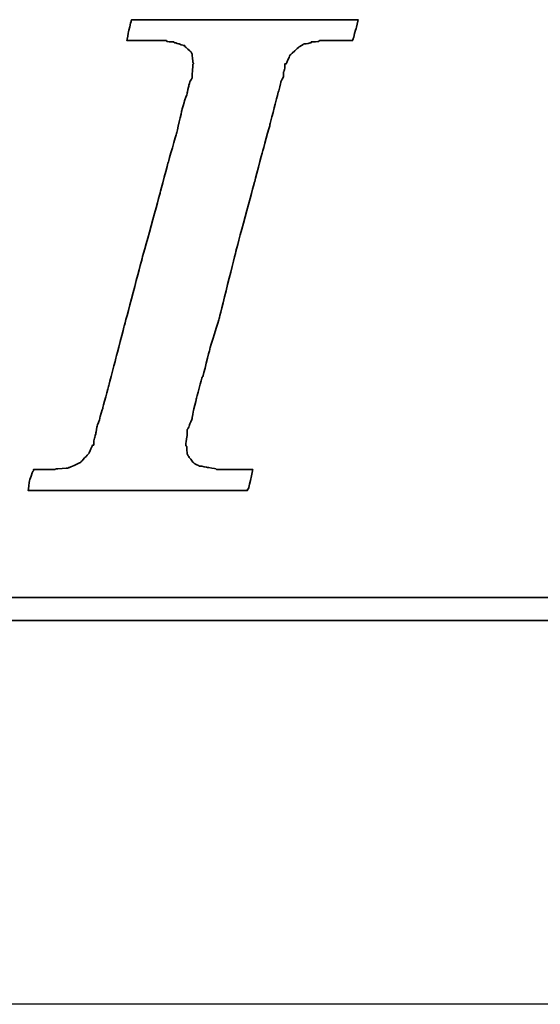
# Model space of a CAD drawing. Extents: x -172 to 880, y 28 to 165.
# Tile 37 of 51: x 770.63 to 773.62, y 111.87 to 117.52. Entities that reach past the tile are written whole.
import ezdxf

# ---------------------------------------------------------------- set-up
doc = ezdxf.new("R2010")
doc.units = 0
doc.header["$LTSCALE"] = 3
doc.header["$MEASUREMENT"] = 0
doc.linetypes.add('CENTER', pattern=[2, 1.25, -0.25, 0.25, -0.25])
for name, color, linetype in [('CL', 1, 'CENTER'), ('DIM', 4, 'CONTINUOUS'), ('layer 1', 7, 'CONTINUOUS')]:
    doc.layers.add(name, color=color, linetype=linetype)

# ---------------------------------------------------------------- blocks, each defined once
blk = doc.blocks.new('TBI MOTION logo(完整正式版)')
at = {"layer": 'layer 1', "color": 22, "lineweight": 35}
for points, knots in [([(-40.59125, -7.94375), (-40.59125, -7.94375), (-40.97375, -7.94375), (-40.97375, -7.94375), (-40.97375, -7.94375), (-40.97375, -7.94375), (-41.38125, -7.94375), (-41.38125, -7.94375), (-41.38125, -7.94375), (-41.38125, -7.94375), (-41.54875, -7.94375), (-41.54875, -7.94375), (-41.54875, -7.94375), (-41.54875, -7.94375), (-41.59875, -7.94375), (-41.59875, -7.94375), (-41.59875, -7.94375), (-41.59875, -7.94375), (-41.88375, -7.94375), (-41.88375, -7.94375), (-41.88375, -7.94375), (-41.88375, -7.94375), (-41.90875, -7.91875), (-41.90875, -7.91875), (-41.90875, -7.91875), (-41.90875, -7.91875), (-42.19875, -7.87125), (-42.19875, -7.87125), (-42.19875, -7.87125), (-42.19875, -7.87125), (-42.43875, -7.82375), (-42.43875, -7.82375), (-42.43875, -7.82375), (-42.43875, -7.82375), (-42.45875, -7.82375), (-42.45875, -7.82375), (-42.45875, -7.82375), (-42.45875, -7.82375), (-42.48625, -7.82375), (-42.48625, -7.82375), (-42.48625, -7.82375), (-42.48625, -7.82375), (-42.67625, -7.72375), (-42.67625, -7.72375), (-42.67625, -7.72375), (-42.67625, -7.72375), (-42.70125, -7.70375), (-42.70125, -7.70375), (-42.70125, -7.70375), (-42.70125, -7.70375), (-42.72375, -7.67875), (-42.72375, -7.67875), (-42.72375, -7.67875), (-42.72375, -7.67875), (-42.86875, -7.48875), (-42.86875, -7.48875), (-42.86875, -7.48875), (-42.86875, -7.48875), (-42.89375, -7.43875), (-42.89375, -7.43875), (-42.89375, -7.43875), (-42.89375, -7.43875), (-42.91875, -7.38875), (-42.91875, -7.38875), (-42.91875, -7.38875), (-42.91875, -7.38875), (-42.93875, -7.12875), (-42.93875, -7.12875), (-42.93875, -7.12875), (-42.93875, -7.12875), (-42.96375, -7.10375), (-42.96375, -7.10375), (-42.96375, -7.10375), (-42.96375, -7.10375), (-42.96375, -7.05375), (-42.96375, -7.05375), (-42.96375, -7.05375), (-42.96375, -7.05375), (-42.96375, -7.00875), (-42.96375, -7.00875), (-42.96375, -7.00875), (-42.96375, -7.00875), (-42.91875, -6.69625), (-42.91875, -6.69625), (-42.91875, -6.69625), (-42.91875, -6.69625), (-42.91875, -6.62375), (-42.91875, -6.62375), (-42.91875, -6.62375), (-42.91875, -6.62375), (-42.91875, -6.59625), (-42.91875, -6.59625), (-42.91875, -6.59625), (-42.91875, -6.59625), (-42.91875, -6.57375), (-42.91875, -6.57375), (-42.91875, -6.57375), (-42.91875, -6.57375), (-42.91875, -6.52875), (-42.91875, -6.52875), (-42.91875, -6.52875), (-42.91875, -6.52875), (-42.89375, -6.50375), (-42.89375, -6.50375), (-42.89375, -6.50375), (-42.89375, -6.50375), (-42.84375, -6.38375), (-42.84375, -6.38375), (-42.84375, -6.38375), (-42.84375, -6.38375), (-42.84375, -6.35875), (-42.84375, -6.35875), (-42.84375, -6.35875), (-42.84375, -6.35875), (-42.74625, -6.14375), (-42.74625, -6.14375), (-42.74625, -6.14375), (-42.74625, -6.14375), (-42.70125, -5.85375), (-42.70125, -5.85375), (-42.70125, -5.85375), (-42.70125, -5.85375), (-42.60375, -5.47125), (-42.60375, -5.47125), (-42.60375, -5.47125), (-42.60375, -5.47125), (-42.60375, -5.44875), (-42.60375, -5.44875), (-42.60375, -5.44875), (-42.60375, -5.44875), (-42.38875, -4.67875), (-42.38875, -4.67875), (-42.38875, -4.67875), (-42.38875, -4.67875), (-42.36375, -4.65375), (-42.36375, -4.65375), (-42.36375, -4.65375), (-42.36375, -4.65375), (-42.12375, -3.69625), (-42.12375, -3.69625), (-42.12375, -3.69625), (-42.12375, -3.69625), (-42.12375, -3.67374), (-42.12375, -3.67374), (-42.12375, -3.67374), (-42.12375, -3.67374), (-41.78875, -2.59374), (-41.78875, -2.59374), (-41.78875, -2.59374), (-41.78875, -2.59374), (-41.18875, -0.19375), (-41.18875, -0.19375), (-41.18875, -0.19375), (-41.18875, -0.19375), (-40.54375, 2.20624), (-40.54375, 2.20624), (-40.54375, 2.20624), (-40.54375, 2.20624), (-40.25375, 3.30875), (-40.25375, 3.30875), (-40.25375, 3.30875), (-40.25375, 3.30875), (-39.98875, 4.27125), (-39.98875, 4.27125), (-39.98875, 4.27125), (-39.98875, 4.27125), (-39.77375, 5.13125), (-39.77375, 5.13125), (-39.77375, 5.13125), (-39.77375, 5.13125), (-39.67875, 5.47125), (-39.67875, 5.47125), (-39.67875, 5.47125), (-39.67875, 5.47125), (-39.60375, 5.75625), (-39.60375, 5.75625), (-39.60375, 5.75625), (-39.60375, 5.75625), (-39.60375, 5.78125), (-39.60375, 5.78125), (-39.60375, 5.78125), (-39.60375, 5.78125), (-39.50875, 5.97125), (-39.50875, 5.97125), (-39.50875, 5.97125), (-39.50875, 5.97125), (-39.50875, 6.13875), (-39.50875, 6.13875), (-39.50875, 6.13875), (-39.50875, 6.13875), (-39.48625, 6.16625), (-39.48625, 6.16625), (-39.48625, 6.16625), (-39.48625, 6.16625), (-39.46125, 6.28625), (-39.46125, 6.28625), (-39.46125, 6.28625), (-39.46125, 6.28625), (-39.46125, 6.42625), (-39.46125, 6.42625), (-39.46125, 6.42625), (-39.46125, 6.42625), (-39.41375, 6.42625), (-39.41375, 6.42625), (-39.41375, 6.42625), (-39.41375, 6.42625), (-39.29375, 6.69125), (-39.29375, 6.69125), (-39.29375, 6.69125), (-39.29375, 6.69125), (-39.26875, 6.74125), (-39.26875, 6.74125), (-39.26875, 6.74125), (-39.26875, 6.74125), (-39.24375, 6.76625), (-39.24375, 6.76625), (-39.24375, 6.76625), (-39.24375, 6.76625), (-38.98375, 7.00624), (-38.98375, 7.00624), (-38.98375, 7.00624), (-38.98375, 7.00624), (-38.95625, 7.02624), (-38.95625, 7.02624), (-38.95625, 7.02624), (-38.95625, 7.02624), (-38.78875, 7.12624), (-38.78875, 7.12624), (-38.78875, 7.12624), (-38.78875, 7.12624), (-38.76375, 7.12624), (-38.76375, 7.12624), (-38.76375, 7.12624), (-38.76375, 7.12624), (-38.74375, 7.12624), (-38.74375, 7.12624), (-38.74375, 7.12624), (-38.74375, 7.12624), (-38.52875, 7.17125), (-38.52875, 7.17125), (-38.52875, 7.17125), (-38.52875, 7.17125), (-38.52875, 7.19624), (-38.52875, 7.19624), (-38.52875, 7.19624), (-38.52875, 7.19624), (-38.50375, 7.19624), (-38.50375, 7.19624), (-38.50375, 7.19624), (-38.50375, 7.19624), (-38.26125, 7.21875), (-38.26125, 7.21875), (-38.26125, 7.21875), (-38.26125, 7.21875), (-38.23875, 7.24624), (-38.23875, 7.24624), (-38.23875, 7.24624), (-38.23875, 7.24624), (-38.21625, 7.24624), (-38.21625, 7.24624), (-38.21625, 7.24624), (-38.21625, 7.24624), (-38.18875, 7.24624), (-38.18875, 7.24624), (-38.18875, 7.24624), (-38.18875, 7.24624), (-37.90375, 7.24624), (-37.90375, 7.24624), (-37.90375, 7.24624), (-37.90375, 7.24624), (-37.85375, 7.24624), (-37.85375, 7.24624), (-37.85375, 7.24624), (-37.85375, 7.24624), (-37.75875, 7.24624), (-37.75875, 7.24624), (-37.75875, 7.24624), (-37.75875, 7.24624), (-37.42375, 7.24624), (-37.42375, 7.24624), (-37.42375, 7.24624), (-37.42375, 7.24624), (-37.08875, 7.24624), (-37.08875, 7.24624), (-37.08875, 7.24624), (-37.08875, 7.24624), (-37.06375, 7.24624), (-37.06375, 7.24624), (-37.06375, 7.24624), (-37.06375, 7.24624), (-37.06375, 7.26624), (-37.06375, 7.26624), (-37.06375, 7.26624), (-37.06375, 7.26624), (-37.03875, 7.29125), (-37.03875, 7.29125), (-37.03875, 7.29125), (-37.03875, 7.29125), (-37.03875, 7.31625), (-37.03875, 7.31625), (-37.03875, 7.31625), (-37.03875, 7.31625), (-36.94125, 7.67625), (-36.94125, 7.67625), (-36.94125, 7.67625), (-36.94125, 7.67625), (-36.86875, 7.98625), (-36.86875, 7.98625), (-36.86875, 7.98625), (-36.86875, 7.98625), (-36.98875, 7.98625), (-36.98875, 7.98625), (-36.98875, 7.98625), (-36.98875, 7.98625), (-37.42375, 7.98625), (-37.42375, 7.98625), (-37.42375, 7.98625), (-37.42375, 7.98625), (-37.94875, 7.98625), (-37.94875, 7.98625), (-37.94875, 7.98625), (-37.94875, 7.98625), (-38.57375, 7.98625), (-38.57375, 7.98625), (-38.57375, 7.98625), (-38.57375, 7.98625), (-39.29375, 7.98625), (-39.29375, 7.98625), (-39.29375, 7.98625), (-39.29375, 7.98625), (-40.82875, 7.98625), (-40.82875, 7.98625), (-40.82875, 7.98625), (-40.82875, 7.98625), (-42.36375, 7.98625), (-42.36375, 7.98625), (-42.36375, 7.98625), (-42.36375, 7.98625), (-43.08375, 7.98625), (-43.08375, 7.98625), (-43.08375, 7.98625), (-43.08375, 7.98625), (-43.70875, 7.98625), (-43.70875, 7.98625), (-43.70875, 7.98625), (-43.70875, 7.98625), (-44.23375, 7.98625), (-44.23375, 7.98625), (-44.23375, 7.98625), (-44.23375, 7.98625), (-44.66875, 7.98625), (-44.66875, 7.98625), (-44.66875, 7.98625), (-44.66875, 7.98625), (-44.88375, 7.98625), (-44.88375, 7.98625), (-44.88375, 7.98625), (-44.88375, 7.98625), (-44.90875, 7.94125), (-44.90875, 7.94125), (-44.90875, 7.94125), (-44.90875, 7.94125), (-44.90875, 7.91625), (-44.90875, 7.91625), (-44.90875, 7.91625), (-44.90875, 7.91625), (-45.00375, 7.55625), (-45.00375, 7.55625), (-45.00375, 7.55625), (-45.00375, 7.55625), (-45.05375, 7.24624), (-45.05375, 7.24624), (-45.05375, 7.24624), (-45.05375, 7.24624), (-44.61875, 7.24624), (-44.61875, 7.24624), (-44.61875, 7.24624), (-44.61875, 7.24624), (-44.11375, 7.24624), (-44.11375, 7.24624), (-44.11375, 7.24624), (-44.11375, 7.24624), (-43.99375, 7.24624), (-43.99375, 7.24624), (-43.99375, 7.24624), (-43.99375, 7.24624), (-43.94625, 7.24624), (-43.94625, 7.24624), (-43.94625, 7.24624), (-43.94625, 7.24624), (-43.92374, 7.24624), (-43.92374, 7.24624), (-43.92374, 7.24624), (-43.92374, 7.24624), (-43.65875, 7.24624), (-43.65875, 7.24624), (-43.65875, 7.24624), (-43.65875, 7.24624), (-43.63875, 7.21875), (-43.63875, 7.21875), (-43.63875, 7.21875), (-43.63875, 7.21875), (-43.46875, 7.19624), (-43.46875, 7.19624), (-43.46875, 7.19624), (-43.46875, 7.19624), (-43.39875, 7.19624), (-43.39875, 7.19624), (-43.39875, 7.19624), (-43.39875, 7.19624), (-43.37125, 7.17125), (-43.37125, 7.17125), (-43.37125, 7.17125), (-43.37125, 7.17125), (-43.34875, 7.17125), (-43.34875, 7.17125), (-43.34875, 7.17125), (-43.34875, 7.17125), (-43.20375, 7.12624), (-43.20375, 7.12624), (-43.20375, 7.12624), (-43.20375, 7.12624), (-43.05875, 7.07624), (-43.05875, 7.07624), (-43.05875, 7.07624), (-43.05875, 7.07624), (-43.01375, 7.07624), (-43.01375, 7.07624), (-43.01375, 7.07624), (-43.01375, 7.07624), (-42.98875, 7.02624), (-42.98875, 7.02624), (-42.98875, 7.02624), (-42.98875, 7.02624), (-42.79875, 6.86125), (-42.79875, 6.86125), (-42.79875, 6.86125), (-42.79875, 6.86125), (-42.77375, 6.81125), (-42.77375, 6.81125), (-42.77375, 6.81125), (-42.77375, 6.81125), (-42.74625, 6.76625), (-42.74625, 6.76625), (-42.74625, 6.76625), (-42.74625, 6.76625), (-42.72375, 6.47625), (-42.72375, 6.47625), (-42.72375, 6.47625), (-42.72375, 6.47625), (-42.70125, 6.45124), (-42.70125, 6.45124), (-42.70125, 6.45124), (-42.70125, 6.45124), (-42.70125, 6.42625), (-42.70125, 6.42625), (-42.70125, 6.42625), (-42.70125, 6.42625), (-42.72375, 6.40625), (-42.72375, 6.40625), (-42.72375, 6.40625), (-42.72375, 6.40625), (-42.74625, 5.97125), (-42.74625, 5.97125), (-42.74625, 5.97125), (-42.74625, 5.97125), (-42.74625, 5.94625), (-42.74625, 5.94625), (-42.74625, 5.94625), (-42.74625, 5.94625), (-42.74625, 5.92625), (-42.74625, 5.92625), (-42.74625, 5.92625), (-42.74625, 5.92625), (-42.77375, 5.87625), (-42.77375, 5.87625), (-42.77375, 5.87625), (-42.77375, 5.87625), (-42.81875, 5.80625), (-42.81875, 5.80625), (-42.81875, 5.80625), (-42.81875, 5.80625), (-42.86875, 5.63625), (-42.86875, 5.63625), (-42.86875, 5.63625), (-42.86875, 5.63625), (-42.91875, 5.39625), (-42.91875, 5.39625), (-42.91875, 5.39625), (-42.91875, 5.39625), (-42.91875, 5.37124), (-42.91875, 5.37124), (-42.91875, 5.37124), (-42.91875, 5.37124), (-43.01375, 5.10874), (-43.01375, 5.10874), (-43.01375, 5.10874), (-43.01375, 5.10874), (-43.10875, 4.77124), (-43.10875, 4.77124), (-43.10875, 4.77124), (-43.10875, 4.77124), (-43.29875, 3.95625), (-43.29875, 3.95625), (-43.29875, 3.95625), (-43.29875, 3.95625), (-43.58875, 2.95125), (-43.58875, 2.95125), (-43.58875, 2.95125), (-43.58875, 2.95125), (-43.87375, 1.87125), (-43.87375, 1.87125), (-43.87375, 1.87125), (-43.87375, 1.87125), (-44.52625, -0.50374), (-44.52625, -0.50374), (-44.52625, -0.50374), (-44.52625, -0.50374), (-45.14875, -2.85375), (-45.14875, -2.85375), (-45.14875, -2.85375), (-45.14875, -2.85375), (-45.43375, -3.95875), (-45.43375, -3.95875), (-45.43375, -3.95875), (-45.43375, -3.95875), (-45.69875, -4.96875), (-45.69875, -4.96875), (-45.69875, -4.96875), (-45.69875, -4.96875), (-45.91375, -5.78375), (-45.91375, -5.78375), (-45.91375, -5.78375), (-45.91375, -5.78375), (-46.01375, -6.11875), (-46.01375, -6.11875), (-46.01375, -6.11875), (-46.01375, -6.11875), (-46.01375, -6.14375), (-46.01375, -6.14375), (-46.01375, -6.14375), (-46.01375, -6.14375), (-46.10875, -6.40875), (-46.10875, -6.40875), (-46.10875, -6.40875), (-46.10875, -6.40875), (-46.15375, -6.64875), (-46.15375, -6.64875), (-46.15375, -6.64875), (-46.15375, -6.64875), (-46.20375, -6.83875), (-46.20375, -6.83875), (-46.20375, -6.83875), (-46.20375, -6.83875), (-46.22875, -6.93375), (-46.22875, -6.93375), (-46.22875, -6.93375), (-46.22875, -6.93375), (-46.22875, -7.07875), (-46.22875, -7.07875), (-46.22875, -7.07875), (-46.22875, -7.07875), (-46.27375, -7.07875), (-46.27375, -7.07875), (-46.27375, -7.07875), (-46.27375, -7.07875), (-46.39375, -7.34375), (-46.39375, -7.34375), (-46.39375, -7.34375), (-46.39375, -7.34375), (-46.39375, -7.36875), (-46.39375, -7.36875), (-46.39375, -7.36875), (-46.39375, -7.36875), (-46.42125, -7.38875), (-46.42125, -7.38875), (-46.42125, -7.38875), (-46.42125, -7.38875), (-46.68375, -7.67875), (-46.68375, -7.67875), (-46.68375, -7.67875), (-46.68375, -7.67875), (-46.70875, -7.70375), (-46.70875, -7.70375), (-46.70875, -7.70375), (-46.70875, -7.70375), (-46.75375, -7.72375), (-46.75375, -7.72375), (-46.75375, -7.72375), (-46.75375, -7.72375), (-47.08875, -7.87125), (-47.08875, -7.87125), (-47.08875, -7.87125), (-47.08875, -7.87125), (-47.11625, -7.87125), (-47.11625, -7.87125), (-47.11625, -7.87125), (-47.11625, -7.87125), (-47.13875, -7.89375), (-47.13875, -7.89375), (-47.13875, -7.89375), (-47.13875, -7.89375), (-47.56875, -7.91875), (-47.56875, -7.91875), (-47.56875, -7.91875), (-47.56875, -7.91875), (-47.59625, -7.94375), (-47.59625, -7.94375), (-47.59625, -7.94375), (-47.59625, -7.94375), (-47.64375, -7.94375), (-47.64375, -7.94375), (-47.64375, -7.94375), (-47.64375, -7.94375), (-47.73625, -7.94375), (-47.73625, -7.94375), (-47.73625, -7.94375), (-47.73625, -7.94375), (-48.07375, -7.94375), (-48.07375, -7.94375), (-48.07375, -7.94375), (-48.07375, -7.94375), (-48.36125, -7.94375), (-48.36125, -7.94375), (-48.36125, -7.94375), (-48.36125, -7.94375), (-48.36125, -7.96625), (-48.36125, -7.96625), (-48.36125, -7.96625), (-48.36125, -7.96625), (-48.36125, -7.99125), (-48.36125, -7.99125), (-48.36125, -7.99125), (-48.36125, -7.99125), (-48.38875, -8.01375), (-48.38875, -8.01375), (-48.38875, -8.01375), (-48.38875, -8.01375), (-48.50875, -8.34875), (-48.50875, -8.34875), (-48.50875, -8.34875), (-48.50875, -8.34875), (-48.55375, -8.68625), (-48.55375, -8.68625), (-48.55375, -8.68625), (-48.55375, -8.68625), (-48.45875, -8.68625), (-48.45875, -8.68625), (-48.45875, -8.68625), (-48.45875, -8.68625), (-48.07375, -8.68625), (-48.07375, -8.68625), (-48.07375, -8.68625), (-48.07375, -8.68625), (-47.52375, -8.68625), (-47.52375, -8.68625), (-47.52375, -8.68625), (-47.52375, -8.68625), (-46.92375, -8.68625), (-46.92375, -8.68625), (-46.92375, -8.68625), (-46.92375, -8.68625), (-46.25375, -8.68625), (-46.25375, -8.68625), (-46.25375, -8.68625), (-46.25375, -8.68625), (-46.20375, -8.68625), (-46.20375, -8.68625), (-46.20375, -8.68625), (-46.20375, -8.68625), (-44.71375, -8.68625), (-44.71375, -8.68625), (-44.71375, -8.68625), (-44.71375, -8.68625), (-43.22875, -8.68625), (-43.22875, -8.68625), (-43.22875, -8.68625), (-43.22875, -8.68625), (-42.55875, -8.68625), (-42.55875, -8.68625), (-42.55875, -8.68625), (-42.55875, -8.68625), (-42.50875, -8.68625), (-42.50875, -8.68625), (-42.50875, -8.68625), (-42.50875, -8.68625), (-41.93375, -8.68625), (-41.93375, -8.68625), (-41.93375, -8.68625), (-41.93375, -8.68625), (-41.38125, -8.68625), (-41.38125, -8.68625), (-41.38125, -8.68625), (-41.38125, -8.68625), (-40.97375, -8.68625), (-40.97375, -8.68625), (-40.97375, -8.68625), (-40.97375, -8.68625), (-40.78125, -8.68625), (-40.78125, -8.68625), (-40.78125, -8.68625), (-40.78125, -8.68625), (-40.78125, -8.63875), (-40.78125, -8.63875), (-40.78125, -8.63875), (-40.78125, -8.63875), (-40.75875, -8.63875), (-40.75875, -8.63875), (-40.75875, -8.63875), (-40.75875, -8.63875), (-40.66375, -8.27875), (-40.66375, -8.27875), (-40.66375, -8.27875), (-40.66375, -8.27875), (-40.59125, -7.94375), (-40.59125, -7.94375)], [0, 0, 0, 0, 0.00558659, 0.00558659, 0.00558659, 0.0055866, 0.01117318, 0.01117318, 0.01117318, 0.01117319, 0.01675978, 0.01675978, 0.01675978, 0.01675979, 0.02234637, 0.02234637, 0.02234637, 0.02234638, 0.02793296, 0.02793296, 0.02793296, 0.02793297, 0.03351955, 0.03351955, 0.03351955, 0.03351956, 0.03910615, 0.03910615, 0.03910615, 0.03910616, 0.04469274, 0.04469274, 0.04469274, 0.04469275, 0.05027933, 0.05027933, 0.05027933, 0.05027934, 0.05586592, 0.05586592, 0.05586592, 0.05586593, 0.06145251, 0.06145251, 0.06145251, 0.06145252, 0.06703911, 0.06703911, 0.06703911, 0.06703912, 0.0726257, 0.0726257, 0.0726257, 0.07262571, 0.07821229, 0.07821229, 0.07821229, 0.0782123, 0.08379888, 0.08379888, 0.08379888, 0.08379889, 0.08938547, 0.08938547, 0.08938547, 0.08938548, 0.09497207, 0.09497207, 0.09497207, 0.09497208, 0.10055866, 0.10055866, 0.10055866, 0.10055867, 0.10614525, 0.10614525, 0.10614525, 0.10614526, 0.11173184, 0.11173184, 0.11173184, 0.11173185, 0.11731844, 0.11731844, 0.11731844, 0.11731845, 0.12290503, 0.12290503, 0.12290503, 0.12290504, 0.12849162, 0.12849162, 0.12849162, 0.12849163, 0.13407821, 0.13407821, 0.13407821, 0.13407822, 0.1396648, 0.1396648, 0.1396648, 0.13966481, 0.1452514, 0.1452514, 0.1452514, 0.14525141, 0.15083799, 0.15083799, 0.15083799, 0.150838, 0.15642458, 0.15642458, 0.15642458, 0.15642459, 0.16201117, 0.16201117, 0.16201117, 0.16201118, 0.16759777, 0.16759777, 0.16759777, 0.16759778, 0.17318436, 0.17318436, 0.17318436, 0.17318437, 0.17877095, 0.17877095, 0.17877095, 0.17877096, 0.18435754, 0.18435754, 0.18435754, 0.18435755, 0.18994413, 0.18994413, 0.18994413, 0.18994414, 0.19553073, 0.19553073, 0.19553073, 0.19553074, 0.20111732, 0.20111732, 0.20111732, 0.20111733, 0.20670391, 0.20670391, 0.20670391, 0.20670392, 0.2122905, 0.2122905, 0.2122905, 0.21229051, 0.21787709, 0.21787709, 0.21787709, 0.2178771, 0.22346369, 0.22346369, 0.22346369, 0.2234637, 0.22905028, 0.22905028, 0.22905028, 0.22905029, 0.23463687, 0.23463687, 0.23463687, 0.23463688, 0.24022346, 0.24022346, 0.24022346, 0.24022347, 0.24581006, 0.24581006, 0.24581006, 0.24581007, 0.25139665, 0.25139665, 0.25139665, 0.25139666, 0.25698324, 0.25698324, 0.25698324, 0.25698325, 0.26256983, 0.26256983, 0.26256983, 0.26256984, 0.26815642, 0.26815642, 0.26815642, 0.26815643, 0.27374302, 0.27374302, 0.27374302, 0.27374303, 0.27932961, 0.27932961, 0.27932961, 0.27932962, 0.2849162, 0.2849162, 0.2849162, 0.28491621, 0.29050279, 0.29050279, 0.29050279, 0.2905028, 0.29608939, 0.29608939, 0.29608939, 0.2960894, 0.30167598, 0.30167598, 0.30167598, 0.30167599, 0.30726257, 0.30726257, 0.30726257, 0.30726258, 0.31284916, 0.31284916, 0.31284916, 0.31284917, 0.31843575, 0.31843575, 0.31843575, 0.31843576, 0.32402235, 0.32402235, 0.32402235, 0.32402236, 0.32960894, 0.32960894, 0.32960894, 0.32960895, 0.33519553, 0.33519553, 0.33519553, 0.33519554, 0.34078212, 0.34078212, 0.34078212, 0.34078213, 0.34636872, 0.34636872, 0.34636872, 0.34636873, 0.35195531, 0.35195531, 0.35195531, 0.35195532, 0.3575419, 0.3575419, 0.3575419, 0.35754191, 0.36312849, 0.36312849, 0.36312849, 0.3631285, 0.36871508, 0.36871508, 0.36871508, 0.36871509, 0.37430168, 0.37430168, 0.37430168, 0.37430169, 0.37988827, 0.37988827, 0.37988827, 0.37988828, 0.38547486, 0.38547486, 0.38547486, 0.38547487, 0.39106145, 0.39106145, 0.39106145, 0.39106146, 0.39664804, 0.39664804, 0.39664804, 0.39664805, 0.40223464, 0.40223464, 0.40223464, 0.40223465, 0.40782123, 0.40782123, 0.40782123, 0.40782124, 0.41340782, 0.41340782, 0.41340782, 0.41340783, 0.41899441, 0.41899441, 0.41899441, 0.41899442, 0.42458101, 0.42458101, 0.42458101, 0.42458102, 0.4301676, 0.4301676, 0.4301676, 0.43016761, 0.43575419, 0.43575419, 0.43575419, 0.4357542, 0.44134078, 0.44134078, 0.44134078, 0.44134079, 0.44692737, 0.44692737, 0.44692737, 0.44692738, 0.45251397, 0.45251397, 0.45251397, 0.45251398, 0.45810056, 0.45810056, 0.45810056, 0.45810057, 0.46368715, 0.46368715, 0.46368715, 0.46368716, 0.46927374, 0.46927374, 0.46927374, 0.46927375, 0.47486034, 0.47486034, 0.47486034, 0.47486035, 0.48044693, 0.48044693, 0.48044693, 0.48044694, 0.48603352, 0.48603352, 0.48603352, 0.48603353, 0.49162011, 0.49162011, 0.49162011, 0.49162012, 0.4972067, 0.4972067, 0.4972067, 0.49720671, 0.5027933, 0.5027933, 0.5027933, 0.50279331, 0.50837989, 0.50837989, 0.50837989, 0.5083799, 0.51396648, 0.51396648, 0.51396648, 0.51396649, 0.51955307, 0.51955307, 0.51955307, 0.51955308, 0.52513966, 0.52513966, 0.52513966, 0.52513967, 0.53072626, 0.53072626, 0.53072626, 0.53072627, 0.53631285, 0.53631285, 0.53631285, 0.53631286, 0.54189944, 0.54189944, 0.54189944, 0.54189945, 0.54748603, 0.54748603, 0.54748603, 0.54748604, 0.55307263, 0.55307263, 0.55307263, 0.55307264, 0.55865922, 0.55865922, 0.55865922, 0.55865923, 0.56424581, 0.56424581, 0.56424581, 0.56424582, 0.5698324, 0.5698324, 0.5698324, 0.56983241, 0.57541899, 0.57541899, 0.57541899, 0.575419, 0.58100559, 0.58100559, 0.58100559, 0.5810056, 0.58659218, 0.58659218, 0.58659218, 0.58659219, 0.59217877, 0.59217877, 0.59217877, 0.59217878, 0.59776536, 0.59776536, 0.59776536, 0.59776537, 0.60335196, 0.60335196, 0.60335196, 0.60335197, 0.60893855, 0.60893855, 0.60893855, 0.60893856, 0.61452514, 0.61452514, 0.61452514, 0.61452515, 0.62011173, 0.62011173, 0.62011173, 0.62011174, 0.62569832, 0.62569832, 0.62569832, 0.62569833, 0.63128492, 0.63128492, 0.63128492, 0.63128493, 0.63687151, 0.63687151, 0.63687151, 0.63687152, 0.6424581, 0.6424581, 0.6424581, 0.64245811, 0.64804469, 0.64804469, 0.64804469, 0.6480447, 0.65363128, 0.65363128, 0.65363128, 0.65363129, 0.65921788, 0.65921788, 0.65921788, 0.65921789, 0.66480447, 0.66480447, 0.66480447, 0.66480448, 0.67039106, 0.67039106, 0.67039106, 0.67039107, 0.67597765, 0.67597765, 0.67597765, 0.67597766, 0.68156425, 0.68156425, 0.68156425, 0.68156426, 0.68715084, 0.68715084, 0.68715084, 0.68715085, 0.69273743, 0.69273743, 0.69273743, 0.69273744, 0.69832402, 0.69832402, 0.69832402, 0.69832403, 0.70391061, 0.70391061, 0.70391061, 0.70391062, 0.70949721, 0.70949721, 0.70949721, 0.70949722, 0.7150838, 0.7150838, 0.7150838, 0.71508381, 0.72067039, 0.72067039, 0.72067039, 0.7206704, 0.72625698, 0.72625698, 0.72625698, 0.72625699, 0.73184358, 0.73184358, 0.73184358, 0.73184359, 0.73743017, 0.73743017, 0.73743017, 0.73743018, 0.74301676, 0.74301676, 0.74301676, 0.74301677, 0.74860335, 0.74860335, 0.74860335, 0.74860336, 0.75418994, 0.75418994, 0.75418994, 0.75418995, 0.75977654, 0.75977654, 0.75977654, 0.75977655, 0.76536313, 0.76536313, 0.76536313, 0.76536314, 0.77094972, 0.77094972, 0.77094972, 0.77094973, 0.77653631, 0.77653631, 0.77653631, 0.77653632, 0.78212291, 0.78212291, 0.78212291, 0.78212292, 0.7877095, 0.7877095, 0.7877095, 0.78770951, 0.79329609, 0.79329609, 0.79329609, 0.7932961, 0.79888268, 0.79888268, 0.79888268, 0.79888269, 0.80446927, 0.80446927, 0.80446927, 0.80446928, 0.81005587, 0.81005587, 0.81005587, 0.81005588, 0.81564246, 0.81564246, 0.81564246, 0.81564247, 0.82122905, 0.82122905, 0.82122905, 0.82122906, 0.82681564, 0.82681564, 0.82681564, 0.82681565, 0.83240223, 0.83240223, 0.83240223, 0.83240224, 0.83798883, 0.83798883, 0.83798883, 0.83798884, 0.84357542, 0.84357542, 0.84357542, 0.84357543, 0.84916201, 0.84916201, 0.84916201, 0.84916202, 0.8547486, 0.8547486, 0.8547486, 0.85474861, 0.8603352, 0.8603352, 0.8603352, 0.86033521, 0.86592179, 0.86592179, 0.86592179, 0.8659218, 0.87150838, 0.87150838, 0.87150838, 0.87150839, 0.87709497, 0.87709497, 0.87709497, 0.87709498, 0.88268156, 0.88268156, 0.88268156, 0.88268157, 0.88826816, 0.88826816, 0.88826816, 0.88826817, 0.89385475, 0.89385475, 0.89385475, 0.89385476, 0.89944134, 0.89944134, 0.89944134, 0.89944135, 0.90502793, 0.90502793, 0.90502793, 0.90502794, 0.91061453, 0.91061453, 0.91061453, 0.91061454, 0.91620112, 0.91620112, 0.91620112, 0.91620113, 0.92178771, 0.92178771, 0.92178771, 0.92178772, 0.9273743, 0.9273743, 0.9273743, 0.92737431, 0.93296089, 0.93296089, 0.93296089, 0.9329609, 0.93854749, 0.93854749, 0.93854749, 0.9385475, 0.94413408, 0.94413408, 0.94413408, 0.94413409, 0.94972067, 0.94972067, 0.94972067, 0.94972068, 0.95530726, 0.95530726, 0.95530726, 0.95530727, 0.96089385, 0.96089385, 0.96089385, 0.96089386, 0.96648045, 0.96648045, 0.96648045, 0.96648046, 0.97206704, 0.97206704, 0.97206704, 0.97206705, 0.97765363, 0.97765363, 0.97765363, 0.97765364, 0.98324022, 0.98324022, 0.98324022, 0.98324023, 0.98882682, 0.98882682, 0.98882682, 0.98882683, 0.99441341, 0.99441341, 0.99441341, 0.99441342, 1, 1, 1, 1]), ([(75.90875, -9.47875), (75.90875, -9.47875), (75.90875, -12.28625), (75.90875, -12.28625), (75.90875, -12.28625), (75.90875, -12.28625), (75.90875, -12.47875), (75.90875, -12.47875), (75.90875, -12.47875), (75.90875, -12.47875), (75.71625, -12.47875), (75.71625, -12.47875), (75.71625, -12.47875), (75.71625, -12.47875), (-88.32875, -12.47875), (-88.32875, -12.47875), (-88.32875, -12.47875), (-88.32875, -12.47875), (-88.32875, -13.29375), (-88.32875, -13.29375), (-88.32875, -13.29375), (-88.32875, -13.29375), (82.89125, -13.29375), (82.89125, -13.29375), (82.89125, -13.29375), (82.89125, -13.29375), (75.90875, -9.47875), (75.90875, -9.47875)], [0, 0, 0, 0, 0.14285714, 0.14285714, 0.14285714, 0.14285715, 0.28571429, 0.28571429, 0.28571429, 0.2857143, 0.42857143, 0.42857143, 0.42857143, 0.42857144, 0.57142857, 0.57142857, 0.57142857, 0.57142858, 0.71428571, 0.71428571, 0.71428571, 0.71428572, 0.85714286, 0.85714286, 0.85714286, 0.85714287, 1, 1, 1, 1])]:
    blk.add_open_spline(points, degree=3, knots=knots, dxfattribs=at)

msp = doc.modelspace()

# ---------------------------------------------------------------- linework, layer by layer
at = {"layer": 'CL', "color": 7}
msp.add_line((869.7483, 111.872), (732.7483, 111.872), dxfattribs=at)

# ---------------------------------------------------------------- block references
at = {"layer": 'DIM', "xscale": 0.1619999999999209, "yscale": 0.1619999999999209, "zscale": 0.1619999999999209}
msp.add_blockref('TBI MOTION logo(完整正式版)', (778.5436, 116.2273), dxfattribs=at)

doc.saveas('drawing.dxf')
